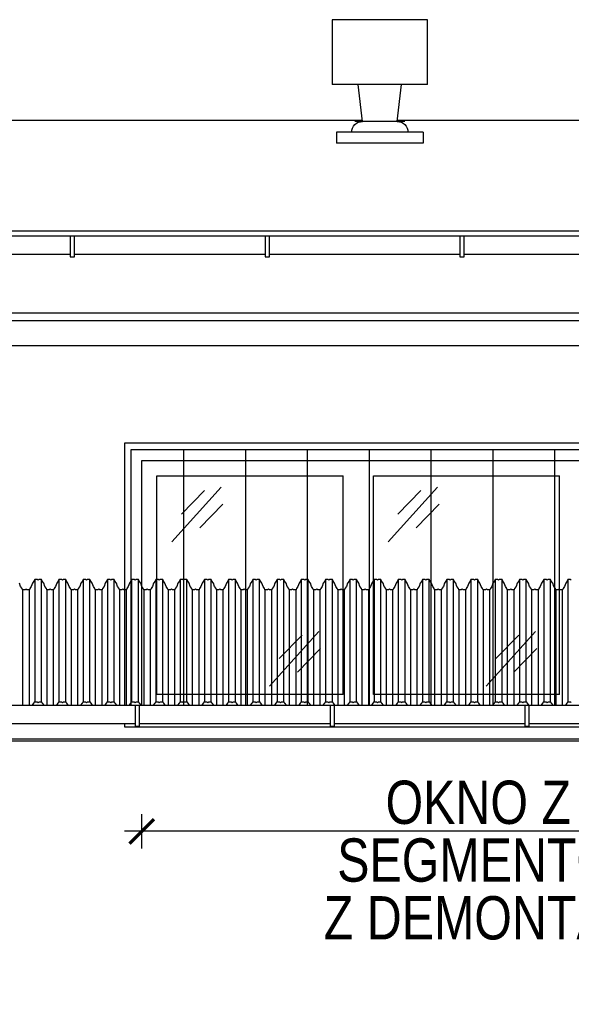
# Model space of a CAD drawing. Header units: millimetres. Extents: x 59331 to 112314, y -16110 to 34390.
# Tile 59 of 198: x 77991 to 78246, y -2291 to -1836. Entities that reach past the tile are written whole.
import ezdxf

# ---------------------------------------------------------------- set-up
doc = ezdxf.new("R2010")
doc.units = ezdxf.units.MM
doc.set_wipeout_variables(frame=1)
doc.layers.get('DEFPOINTS').update_dxf_attribs({"lineweight": 9})
for name, color, linetype in [('_HSA_OPIS', 43, 'Continuous'), ('_HSA_STOLARKA_ZEWNĘTRZNA', 132, 'Continuous'), ('_HSA_WIDOKOWE', 1, 'Continuous'), ('_HSA_WIDOKOWE_CIENKIE', 8, 'Continuous'), ('_HSA_ŚCIANY_CIENKIE', 2, 'Continuous'), ('_HSA_ŚCIANY_DZIAŁOWE', 6, 'Continuous')]:
    doc.layers.add(name, color=color, linetype=linetype)
doc.styles.add('ARIAL_100', font='Arial.ttf', dxfattribs={"width": 0.8, "height": 20})
doc.dimstyles.new('WYM_WEWN_100', dxfattribs={"dimtxt": 20, "dimasz": 2, "dimexe": 10, "dimexo": 0, "dimgap": 4, "dimtad": 1, "dimdec": 1, "dimrnd": 0.1, "dimtxsty": 'ARIAL_100', "dimblk": 'Wym-03', "dimcen": 0, "dimdle": 10, "dimse1": 1, "dimse2": 1, "dimclrt": 256, "dimazin": 2, "dimtfac": 1, "dimtdec": 1, "dimtix": 1, "dimtmove": 2, "dimatfit": 0, "dimfxl": 1, "dimtolj": 1, "dimtzin": 0, "dimarcsym": 0})

# ---------------------------------------------------------------- blocks, each defined once
blk = doc.blocks.new('A$C4fdbd342')
blk.add_wipeout([(-2042.5, 0), (-2042.5, -115), (-1742.5, -115), (-1742.5, 0)])
for p, q in [((-1949.5, -108), (-1949.5, -7)), ((-1935.5, -108), (-1935.5, -7)), ((-1849.5, -108), (-1849.5, -7))]:
    blk.add_line(p, q)
at = {"ltscale": 10}
blk.add_lwpolyline([(-2042.5, 0), (-1742.5, 0), (-1742.5, -115), (-2042.5, -115)], close=True, dxfattribs=at)
for points in [[(-1949.5, -108), (-2035.5, -108), (-2035.5, -7), (-1949.5, -7)], [(-1935.5, -7), (-1849.5, -7)], [(-1849.5, -108), (-1935.5, -108)]]:
    blk.add_lwpolyline(points, dxfattribs=at)
at = {"layer": '_HSA_WIDOKOWE_CIENKIE', "color": 9}
for points in [[(-2028.63, -37.49), (-2005.83, -12.27)], [(-1928.63, -37.49), (-1905.83, -12.27)], [(-2024.15, -24.77), (-2013.52, -13.86)], [(-1924.15, -24.77), (-1913.52, -13.86)], [(-2015.76, -31.01), (-2005.13, -20.1)], [(-1915.76, -31.01), (-1905.13, -20.1)], [(-1983.45, -104.21), (-1960.64, -78.99)], [(-1978.97, -91.49), (-1968.34, -80.58)], [(-1883.45, -104.21), (-1860.64, -78.99)], [(-1878.97, -91.49), (-1868.34, -80.58)], [(-1970.57, -97.73), (-1959.94, -86.82)], [(-1870.57, -97.73), (-1859.94, -86.82)]]:
    blk.add_lwpolyline(points, dxfattribs=at)
blk = doc.blocks.new('A$Ce0804758')
at = {"transparency": 33554687}
h = blk.add_hatch(dxfattribs=at)
h.set_pattern_fill('ANSI31', color=256, scale=9, angle=45)
h.set_pattern_definition([(90, (-1742.75, -128), (-28.575, 0), [])])
h.paths.add_polyline_path([(-3, -3), (-2055.5, -3), (-2055.5, -128), (-3, -128)])
for points in [[(0, 0), (-2058.5, 0), (-2058.5, -131), (0, -131)], [(-3, -3), (-2055.5, -3), (-2055.5, -128), (-3, -128)]]:
    blk.add_lwpolyline(points, close=True)
blk = doc.blocks.new('*U61')
blk.add_wipeout([(0, 8.5), (0, 0), (10264, 0), (10264, 8.5)])
for p, q in [((10264, 8.5), (0, 8.5)), ((10264, 0), (0, 0))]:
    blk.add_line(p, q)
for points in [[(1539.47, -1), (1541.47, -1), (1541.47, 8.5), (1539.47, 8.5)], [(1629.47, -1), (1631.47, -1), (1631.47, 8.5), (1629.47, 8.5)], [(1719.47, -1), (1721.47, -1), (1721.47, 8.5), (1719.47, 8.5)]]:
    blk.add_wipeout(points)
for points in [[(1539.47, -1), (1541.47, -1), (1541.47, 8.5), (1539.47, 8.5)], [(1629.47, -1), (1631.47, -1), (1631.47, 8.5), (1629.47, 8.5)], [(1719.47, -1), (1721.47, -1), (1721.47, 8.5), (1719.47, 8.5)]]:
    blk.add_lwpolyline(points, close=True)
blk = doc.blocks.new('A$Ce0e96bf1')
blk.add_wipeout([(-40, 0), (0, 0), (0, 5), (-7, 5), (-7.01, 5.23), (-7.03, 5.56), (-7.1, 5.99), (-7.18, 6.33), (-7.29, 6.68), (-7.54, 7.26), (-7.74, 7.62), (-8, 8.01), (-8.23, 8.28), (-8.46, 8.54), (-8.73, 8.78), (-8.99, 9), (-9.33, 9.23), (-9.58, 9.38), (-9.94, 9.56), (-10.25, 9.69), (-10.68, 9.82), (-11.05, 9.91), (-11.35, 9.96), (-11.64, 9.99), (-12, 10), (-10, 27), (2, 27), (2, 57), (-42, 57), (-42, 27), (-30, 27), (-28, 10), (-28.21, 10), (-28.9, 9.92), (-29.15, 9.87), (-29.48, 9.77), (-29.81, 9.66), (-30.14, 9.52), (-30.38, 9.4), (-30.86, 9.1), (-31.1, 8.92), (-31.62, 8.44), (-31.76, 8.29), (-32.01, 7.99), (-32.16, 7.77), (-32.36, 7.45), (-32.5, 7.18), (-32.58, 7), (-32.71, 6.67), (-32.79, 6.44), (-32.89, 6.05), (-32.94, 5.8), (-32.98, 5.49), (-32.99, 5.25), (-32.99, 5), (-40, 5)])
for p, q in [((-42, 57), (2, 57)), ((-42, 27), (-42, 57)), ((2, 57), (2, 27)), ((-42, 27), (2, 27)), ((-28, 10), (-30, 27)), ((-12, 10), (-10, 27)), ((-31.54, 10), (-8.46, 10)), ((-40, 5), (0, 5)), ((-40, 5), (-40, 0)), ((0, 5), (0, 0)), ((-40, 0), (0, 0))]:
    blk.add_line(p, q)
for centre, start, end in [((-28, 5), 90, 180), ((-12, 5), 0, 90)]:
    blk.add_arc(centre, 5, start, end)
blk = doc.blocks.new('DASZEK')
for points in [[(1812.33, 67.88), (1811.87, 68.18), (1810.75, 68.18), (1810.41, 67.44), (1809.73, 66.6), (1809.2, 65.07), (1808.51, 64.11), (1808.3, 63.41), (1807.19, 63.41), (1806.73, 63.7), (1806.27, 63.41), (1805.16, 63.41), (1804.95, 64.11), (1804.26, 65.07), (1803.73, 66.6), (1803.05, 67.44), (1802.7, 68.18), (1801.59, 68.18), (1801.13, 67.88), (1800.67, 68.18), (1799.56, 68.18), (1799.21, 67.44), (1798.53, 66.6), (1798, 65.07), (1797.31, 64.11), (1797.1, 63.41), (1795.99, 63.41), (1795.53, 63.7), (1795.07, 63.41), (1793.96, 63.41), (1793.75, 64.11), (1793.06, 65.07), (1792.53, 66.6), (1791.85, 67.44), (1791.5, 68.18), (1790.39, 68.18), (1789.93, 67.88), (1789.47, 68.18), (1788.36, 68.18), (1788.01, 67.44), (1787.33, 66.6), (1786.8, 65.07), (1786.11, 64.11), (1785.9, 63.41), (1784.79, 63.41), (1784.33, 63.7), (1783.87, 63.41), (1782.76, 63.41), (1782.55, 64.11), (1781.86, 65.07), (1781.33, 66.6), (1780.65, 67.44), (1780.3, 68.18), (1779.19, 68.18), (1778.73, 67.88), (1778.27, 68.18), (1777.16, 68.18), (1776.81, 67.44), (1776.13, 66.6), (1775.6, 65.07), (1774.91, 64.11), (1774.7, 63.41), (1773.59, 63.41), (1773.13, 63.7), (1772.67, 63.41), (1771.56, 63.41), (1771.35, 64.11), (1770.66, 65.07), (1770.13, 66.6), (1769.45, 67.44), (1769.11, 68.18), (1767.99, 68.18), (1767.53, 67.88), (1767.08, 68.18), (1765.96, 68.18), (1765.61, 67.44), (1764.93, 66.6), (1764.4, 65.07), (1763.71, 64.11), (1763.51, 63.41), (1762.39, 63.41), (1761.93, 63.7), (1761.48, 63.41), (1760.36, 63.41), (1760.16, 64.11), (1759.47, 65.07), (1758.94, 66.6), (1758.26, 67.44), (1757.91, 68.18), (1756.79, 68.18), (1756.34, 67.88), (1755.88, 68.18), (1754.76, 68.18), (1754.41, 67.44), (1753.73, 66.6), (1753.2, 65.07), (1752.51, 64.11), (1752.31, 63.41), (1751.19, 63.41), (1750.74, 63.7), (1750.28, 63.41), (1749.16, 63.41), (1748.96, 64.11), (1748.27, 65.07), (1747.74, 66.6), (1747.06, 67.44), (1746.71, 68.18), (1745.6, 68.18), (1745.14, 67.88), (1744.68, 68.18), (1743.56, 68.18), (1743.22, 67.44), (1742.54, 66.6), (1742.01, 65.07), (1741.32, 64.11), (1741.11, 63.41), (1740, 63.41), (1739.54, 63.7), (1739.08, 63.41), (1737.97, 63.41), (1737.76, 64.11), (1737.07, 65.07), (1736.54, 66.6), (1735.86, 67.44), (1735.51, 68.18), (1734.4, 68.18), (1733.94, 67.88), (1733.48, 68.18), (1732.37, 68.18), (1732.02, 67.44), (1731.34, 66.6), (1730.81, 65.07), (1730.12, 64.11), (1729.91, 63.41), (1728.8, 63.41), (1728.34, 63.7), (1727.88, 63.41), (1726.77, 63.41), (1726.56, 64.11), (1725.87, 65.07), (1725.34, 66.6), (1724.66, 67.44), (1724.31, 68.18), (1723.2, 68.18), (1722.74, 67.88), (1722.28, 68.18), (1721.17, 68.18), (1720.82, 67.44), (1720.14, 66.6), (1719.61, 65.07), (1718.92, 64.11), (1718.71, 63.41), (1717.6, 63.41), (1717.14, 63.7), (1716.68, 63.41), (1715.57, 63.41), (1715.36, 64.11), (1714.67, 65.07), (1714.14, 66.6), (1713.46, 67.44), (1713.11, 68.18), (1712, 68.18), (1711.54, 67.88), (1711.08, 68.18), (1709.97, 68.18), (1709.62, 67.44), (1708.94, 66.6), (1708.41, 65.07), (1707.72, 64.11), (1707.51, 63.41), (1706.4, 63.41), (1705.94, 63.7), (1705.48, 63.41), (1704.37, 63.41), (1704.16, 64.11), (1703.47, 65.07), (1702.94, 66.6), (1702.26, 67.44), (1701.92, 68.18), (1700.8, 68.18), (1700.34, 67.88), (1699.89, 68.18), (1698.77, 68.18), (1698.42, 67.44), (1697.74, 66.6), (1697.21, 65.07), (1696.52, 64.11), (1696.32, 63.41), (1695.2, 63.41), (1694.74, 63.7), (1694.29, 63.41), (1693.17, 63.41), (1692.97, 64.11), (1692.28, 65.07), (1691.75, 66.6), (1691.07, 67.44), (1690.72, 68.18), (1689.6, 68.18), (1689.15, 67.88), (1688.69, 68.18), (1687.57, 68.18), (1687.22, 67.44), (1686.54, 66.6), (1686.01, 65.07), (1685.32, 64.11), (1685.12, 63.41), (1684, 63.41), (1683.55, 63.7), (1683.09, 63.41), (1681.97, 63.41), (1681.77, 64.11), (1681.08, 65.07), (1680.55, 66.6), (1679.87, 67.44), (1679.52, 68.18), (1678.41, 68.18), (1677.95, 67.88), (1677.49, 68.18), (1676.37, 68.18), (1676.03, 67.44), (1675.35, 66.6), (1674.82, 65.07), (1674.13, 64.11), (1673.92, 63.41), (1672.81, 63.41), (1672.35, 63.7), (1671.89, 63.41), (1670.78, 63.41), (1670.57, 64.11), (1669.88, 65.07), (1669.35, 66.6), (1668.67, 67.44), (1668.32, 68.18), (1667.21, 68.18), (1666.75, 67.88), (1666.29, 68.18), (1665.18, 68.18), (1664.83, 67.44), (1664.15, 66.6), (1663.62, 65.07), (1662.93, 64.11), (1662.72, 63.41), (1661.61, 63.41), (1661.15, 63.7), (1660.69, 63.41), (1659.58, 63.41), (1659.37, 64.11), (1658.68, 65.07), (1658.15, 66.6), (1657.47, 67.44), (1657.12, 68.18), (1656.01, 68.18), (1655.55, 67.88), (1655.09, 68.18), (1653.98, 68.18), (1653.63, 67.44), (1652.95, 66.6), (1652.42, 65.07), (1651.73, 64.11), (1651.52, 63.41), (1650.41, 63.41), (1649.95, 63.7), (1649.49, 63.41), (1648.38, 63.41), (1648.17, 64.11), (1647.48, 65.07), (1646.95, 66.6), (1646.27, 67.44), (1645.92, 68.18), (1644.81, 68.18), (1644.35, 67.88), (1643.89, 68.18), (1642.78, 68.18), (1642.43, 67.44), (1641.75, 66.6), (1641.22, 65.07), (1640.53, 64.11), (1640.32, 63.41), (1639.21, 63.41), (1638.75, 63.7), (1638.29, 63.41), (1637.18, 63.41), (1636.97, 64.11), (1636.28, 65.07), (1635.76, 66.6), (1635.07, 67.44), (1634.73, 68.18), (1633.61, 68.18), (1633.15, 67.88), (1632.7, 68.18), (1631.58, 68.18), (1631.23, 67.44), (1630.55, 66.6), (1630.02, 65.07), (1629.33, 64.11), (1629.13, 63.41), (1628.01, 63.41), (1627.55, 63.7), (1627.1, 63.41), (1625.98, 63.41), (1625.78, 64.11), (1625.09, 65.07), (1624.56, 66.6), (1623.88, 67.44), (1623.53, 68.18), (1622.41, 68.18), (1621.96, 67.88), (1621.5, 68.18), (1620.38, 68.18), (1620.03, 67.44), (1619.35, 66.6), (1618.82, 65.07), (1618.13, 64.11), (1617.93, 63.41), (1616.81, 63.41), (1616.36, 63.7), (1615.9, 63.41), (1614.78, 63.41), (1614.58, 64.11), (1613.89, 65.07), (1613.36, 66.6), (1612.68, 67.44), (1612.33, 68.18), (1611.22, 68.18), (1610.76, 67.88), (1610.3, 68.18), (1609.18, 68.18), (1608.84, 67.44), (1608.16, 66.6), (1607.63, 65.07), (1606.94, 64.11), (1606.73, 63.41), (1605.62, 63.41), (1605.16, 63.7), (1604.7, 63.41), (1603.59, 63.41), (1603.38, 64.11), (1602.69, 65.07), (1602.16, 66.6), (1601.48, 67.44), (1601.13, 68.18), (1600.02, 68.18), (1599.56, 67.88), (1599.1, 68.18), (1597.99, 68.18), (1597.64, 67.44), (1596.96, 66.6), (1596.43, 65.07), (1595.74, 64.11), (1595.53, 63.41), (1594.42, 63.41), (1593.96, 63.7), (1593.5, 63.41), (1592.39, 63.41), (1592.18, 64.11), (1591.49, 65.07), (1590.96, 66.6), (1590.28, 67.44), (1589.93, 68.18), (1588.82, 68.18), (1588.36, 67.88), (1587.9, 68.18), (1586.79, 68.18), (1586.44, 67.44), (1585.76, 66.6), (1585.23, 65.07), (1584.54, 64.11), (1584.33, 63.41), (1583.22, 63.41), (1582.76, 63.7), (1582.3, 63.41), (1581.19, 63.41), (1580.98, 64.11), (1580.29, 65.07), (1579.76, 66.6), (1579.08, 67.44), (1578.73, 68.18), (1577.62, 68.18), (1577.16, 67.88), (1576.7, 68.18), (1575.59, 68.18), (1575.24, 67.44), (1574.56, 66.6), (1574.03, 65.07), (1573.34, 64.11), (1573.13, 63.41), (1572.02, 63.41), (1571.56, 63.7), (1571.1, 63.41), (1569.99, 63.41), (1569.78, 64.11), (1569.09, 65.07), (1568.57, 66.6), (1567.88, 67.44), (1567.54, 68.18), (1566.42, 68.18), (1565.96, 67.88), (1565.51, 68.18), (1564.39, 68.18), (1564.04, 67.44), (1563.36, 66.6), (1562.83, 65.07), (1562.14, 64.11), (1561.94, 63.41), (1560.82, 63.41), (1560.36, 63.7), (1559.91, 63.41), (1558.79, 63.41), (1558.59, 64.11), (1557.9, 65.07), (1557.37, 66.6)], [(1557.37, 10.22), (1557.9, 8.69), (1558.59, 7.73), (1558.79, 7.03), (1559.91, 7.03), (1560.36, 7.32), (1560.82, 7.03), (1561.94, 7.03), (1562.14, 7.73), (1562.83, 8.69), (1563.36, 10.22), (1564.04, 11.06), (1564.39, 11.8), (1565.51, 11.8), (1565.96, 11.5), (1566.42, 11.8), (1567.54, 11.8), (1567.88, 11.06), (1568.57, 10.22), (1569.09, 8.69), (1569.78, 7.73), (1569.99, 7.03), (1571.1, 7.03), (1571.56, 7.32), (1572.02, 7.03), (1573.13, 7.03), (1573.34, 7.73), (1574.03, 8.69), (1574.56, 10.22), (1575.24, 11.06), (1575.59, 11.8), (1576.7, 11.8), (1577.16, 11.5), (1577.62, 11.8), (1578.73, 11.8), (1579.08, 11.06), (1579.76, 10.22), (1580.29, 8.69), (1580.98, 7.73), (1581.19, 7.03), (1582.3, 7.03), (1582.76, 7.32), (1583.22, 7.03), (1584.33, 7.03), (1584.54, 7.73), (1585.23, 8.69), (1585.76, 10.22), (1586.44, 11.06), (1586.79, 11.8), (1587.9, 11.8), (1588.36, 11.5), (1588.82, 11.8), (1589.93, 11.8), (1590.28, 11.06), (1590.96, 10.22), (1591.49, 8.69), (1592.18, 7.73), (1592.39, 7.03), (1593.5, 7.03), (1593.96, 7.32), (1594.42, 7.03), (1595.53, 7.03), (1595.74, 7.73), (1596.43, 8.69), (1596.96, 10.22), (1597.64, 11.06), (1597.99, 11.8), (1599.1, 11.8), (1599.56, 11.5), (1600.02, 11.8), (1601.13, 11.8), (1601.48, 11.06), (1602.16, 10.22), (1602.69, 8.69), (1603.38, 7.73), (1603.59, 7.03), (1604.7, 7.03), (1605.16, 7.32), (1605.62, 7.03), (1606.73, 7.03), (1606.94, 7.73), (1607.63, 8.69), (1608.16, 10.22), (1608.84, 11.06), (1609.18, 11.8), (1610.3, 11.8), (1610.76, 11.5), (1611.22, 11.8), (1612.33, 11.8), (1612.68, 11.06), (1613.36, 10.22), (1613.89, 8.69), (1614.58, 7.73), (1614.78, 7.03), (1615.9, 7.03), (1616.36, 7.32), (1616.81, 7.03), (1617.93, 7.03), (1618.13, 7.73), (1618.82, 8.69), (1619.35, 10.22), (1620.03, 11.06), (1620.38, 11.8), (1621.5, 11.8), (1621.96, 11.5), (1622.41, 11.8), (1623.53, 11.8), (1623.88, 11.06), (1624.56, 10.22), (1625.09, 8.69), (1625.78, 7.73), (1625.98, 7.03), (1627.1, 7.03), (1627.55, 7.32), (1628.01, 7.03), (1629.13, 7.03), (1629.33, 7.73), (1630.02, 8.69), (1630.55, 10.22), (1631.23, 11.06), (1631.58, 11.8), (1632.7, 11.8), (1633.15, 11.5), (1633.61, 11.8), (1634.73, 11.8), (1635.07, 11.06), (1635.76, 10.22), (1636.28, 8.69), (1636.97, 7.73), (1637.18, 7.03), (1638.29, 7.03), (1638.75, 7.32), (1639.21, 7.03), (1640.32, 7.03), (1640.53, 7.73), (1641.22, 8.69), (1641.75, 10.22), (1642.43, 11.06), (1642.78, 11.8), (1643.89, 11.8), (1644.35, 11.5), (1644.81, 11.8), (1645.92, 11.8), (1646.27, 11.06), (1646.95, 10.22), (1647.48, 8.69), (1648.17, 7.73), (1648.38, 7.03), (1649.49, 7.03), (1649.95, 7.32), (1650.41, 7.03), (1651.52, 7.03), (1651.73, 7.73), (1652.42, 8.69), (1652.95, 10.22), (1653.63, 11.06), (1653.98, 11.8), (1655.09, 11.8), (1655.55, 11.5), (1656.01, 11.8), (1657.12, 11.8), (1657.47, 11.06), (1658.15, 10.22), (1658.68, 8.69), (1659.37, 7.73), (1659.58, 7.03), (1660.69, 7.03), (1661.15, 7.32), (1661.61, 7.03), (1662.72, 7.03), (1662.93, 7.73), (1663.62, 8.69), (1664.15, 10.22), (1664.83, 11.06), (1665.18, 11.8), (1666.29, 11.8), (1666.75, 11.5), (1667.21, 11.8), (1668.32, 11.8), (1668.67, 11.06), (1669.35, 10.22), (1669.88, 8.69), (1670.57, 7.73), (1670.78, 7.03), (1671.89, 7.03), (1672.35, 7.32), (1672.81, 7.03), (1673.92, 7.03), (1674.13, 7.73), (1674.82, 8.69), (1675.35, 10.22), (1676.03, 11.06), (1676.37, 11.8), (1677.49, 11.8), (1677.95, 11.5), (1678.41, 11.8), (1679.52, 11.8), (1679.87, 11.06), (1680.55, 10.22), (1681.08, 8.69), (1681.77, 7.73), (1681.97, 7.03), (1683.09, 7.03), (1683.55, 7.32), (1684, 7.03), (1685.12, 7.03), (1685.32, 7.73), (1686.01, 8.69), (1686.54, 10.22), (1687.22, 11.06), (1687.57, 11.8), (1688.69, 11.8), (1689.15, 11.5), (1689.6, 11.8), (1690.72, 11.8), (1691.07, 11.06), (1691.75, 10.22), (1692.28, 8.69), (1692.97, 7.73), (1693.17, 7.03), (1694.29, 7.03), (1694.74, 7.32), (1695.2, 7.03), (1696.32, 7.03), (1696.52, 7.73), (1697.21, 8.69), (1697.74, 10.22), (1698.42, 11.06), (1698.77, 11.8), (1699.89, 11.8), (1700.34, 11.5), (1700.8, 11.8), (1701.92, 11.8), (1702.26, 11.06), (1702.94, 10.22), (1703.47, 8.69), (1704.16, 7.73), (1704.37, 7.03), (1705.48, 7.03), (1705.94, 7.32), (1706.4, 7.03), (1707.51, 7.03), (1707.72, 7.73), (1708.41, 8.69), (1708.94, 10.22), (1709.62, 11.06), (1709.97, 11.8), (1711.08, 11.8), (1711.54, 11.5), (1712, 11.8), (1713.11, 11.8), (1713.46, 11.06), (1714.14, 10.22), (1714.67, 8.69), (1715.36, 7.73), (1715.57, 7.03), (1716.68, 7.03), (1717.14, 7.32), (1717.6, 7.03), (1718.71, 7.03), (1718.92, 7.73), (1719.61, 8.69), (1720.14, 10.22), (1720.82, 11.06), (1721.17, 11.8), (1722.28, 11.8), (1722.74, 11.5), (1723.2, 11.8), (1724.31, 11.8), (1724.66, 11.06), (1725.34, 10.22), (1725.87, 8.69), (1726.56, 7.73), (1726.77, 7.03), (1727.88, 7.03), (1728.34, 7.32), (1728.8, 7.03), (1729.91, 7.03), (1730.12, 7.73), (1730.81, 8.69), (1731.34, 10.22), (1732.02, 11.06), (1732.37, 11.8), (1733.48, 11.8), (1733.94, 11.5), (1734.4, 11.8), (1735.51, 11.8), (1735.86, 11.06), (1736.54, 10.22), (1737.07, 8.69), (1737.76, 7.73), (1737.97, 7.03), (1739.08, 7.03), (1739.54, 7.32), (1740, 7.03), (1741.11, 7.03), (1741.32, 7.73), (1742.01, 8.69), (1742.54, 10.22), (1743.22, 11.06), (1743.56, 11.8), (1744.68, 11.8), (1745.14, 11.5), (1745.6, 11.8), (1746.71, 11.8), (1747.06, 11.06), (1747.74, 10.22), (1748.27, 8.69), (1748.96, 7.73), (1749.16, 7.03), (1750.28, 7.03), (1750.74, 7.32), (1751.19, 7.03), (1752.31, 7.03), (1752.51, 7.73), (1753.2, 8.69), (1753.73, 10.22), (1754.41, 11.06), (1754.76, 11.8), (1755.88, 11.8), (1756.34, 11.5), (1756.79, 11.8), (1757.91, 11.8), (1758.26, 11.06), (1758.94, 10.22), (1759.47, 8.69), (1760.16, 7.73), (1760.36, 7.03), (1761.48, 7.03), (1761.93, 7.32), (1762.39, 7.03), (1763.51, 7.03), (1763.71, 7.73), (1764.4, 8.69), (1764.93, 10.22), (1765.61, 11.06), (1765.96, 11.8), (1767.08, 11.8), (1767.53, 11.5), (1767.99, 11.8), (1769.11, 11.8), (1769.45, 11.06), (1770.13, 10.22), (1770.66, 8.69), (1771.35, 7.73), (1771.56, 7.03), (1772.67, 7.03), (1773.13, 7.32), (1773.59, 7.03), (1774.7, 7.03), (1774.91, 7.73), (1775.6, 8.69), (1776.13, 10.22), (1776.81, 11.06), (1777.16, 11.8), (1778.27, 11.8), (1778.73, 11.5), (1779.19, 11.8), (1780.3, 11.8), (1780.65, 11.06), (1781.33, 10.22), (1781.86, 8.69), (1782.55, 7.73), (1782.76, 7.03), (1783.87, 7.03), (1784.33, 7.32), (1784.79, 7.03), (1785.9, 7.03), (1786.11, 7.73), (1786.8, 8.69), (1787.33, 10.22), (1788.01, 11.06), (1788.36, 11.8), (1789.47, 11.8), (1789.93, 11.5), (1790.39, 11.8), (1791.5, 11.8), (1791.85, 11.06), (1792.53, 10.22), (1793.06, 8.69), (1793.75, 7.73), (1793.96, 7.03), (1795.07, 7.03), (1795.53, 7.32), (1795.99, 7.03), (1797.1, 7.03), (1797.31, 7.73), (1798, 8.69), (1798.53, 10.22), (1799.21, 11.06), (1799.56, 11.8), (1800.67, 11.8), (1801.13, 11.5), (1801.59, 11.8), (1802.7, 11.8), (1803.05, 11.06), (1803.73, 10.22), (1804.26, 8.69), (1804.95, 7.73), (1805.16, 7.03), (1806.27, 7.03), (1806.73, 7.32), (1807.19, 7.03), (1808.3, 7.03), (1808.51, 7.73), (1809.2, 8.69), (1809.73, 10.22), (1810.41, 11.06), (1810.75, 11.8), (1811.87, 11.8), (1812.33, 11.5)]]:
    blk.add_lwpolyline(points)
at = {"layer": '_HSA_WIDOKOWE_CIENKIE'}
for p, q in [((1564.39, 68.18), (1564.39, 11.8)), ((1567.54, 11.8), (1567.54, 68.18)), ((1575.59, 68.18), (1575.59, 11.8)), ((1578.73, 11.8), (1578.73, 68.18)), ((1586.79, 68.18), (1586.79, 11.8)), ((1589.93, 11.8), (1589.93, 68.18)), ((1597.99, 68.18), (1597.99, 11.8)), ((1601.13, 11.8), (1601.13, 68.18)), ((1609.18, 68.18), (1609.18, 11.8)), ((1612.33, 11.8), (1612.33, 68.18)), ((1620.38, 68.18), (1620.38, 11.8)), ((1623.53, 11.8), (1623.53, 68.18)), ((1631.58, 68.18), (1631.58, 11.8)), ((1634.73, 11.8), (1634.73, 68.18)), ((1642.78, 68.18), (1642.78, 11.8)), ((1645.92, 11.8), (1645.92, 68.18)), ((1653.98, 68.18), (1653.98, 11.8)), ((1657.12, 11.8), (1657.12, 68.18)), ((1665.18, 68.18), (1665.18, 11.8)), ((1668.32, 11.8), (1668.32, 68.18)), ((1676.37, 68.18), (1676.37, 11.8)), ((1679.52, 11.8), (1679.52, 68.18)), ((1687.57, 68.18), (1687.57, 11.8)), ((1690.72, 11.8), (1690.72, 68.18)), ((1698.77, 68.18), (1698.77, 11.8)), ((1701.92, 11.8), (1701.92, 68.18)), ((1709.97, 68.18), (1709.97, 11.8)), ((1713.11, 11.8), (1713.11, 68.18)), ((1721.17, 68.18), (1721.17, 11.8)), ((1724.31, 11.8), (1724.31, 68.18)), ((1732.37, 68.18), (1732.37, 11.8)), ((1735.51, 11.8), (1735.51, 68.18)), ((1743.56, 68.18), (1743.56, 11.8)), ((1746.71, 11.8), (1746.71, 68.18)), ((1754.76, 68.18), (1754.76, 11.8)), ((1757.91, 11.8), (1757.91, 68.18)), ((1765.96, 68.18), (1765.96, 11.8)), ((1769.11, 11.8), (1769.11, 68.18)), ((1777.16, 68.18), (1777.16, 11.8)), ((1780.3, 11.8), (1780.3, 68.18)), ((1788.36, 68.18), (1788.36, 11.8)), ((1791.5, 11.8), (1791.5, 68.18)), ((1799.56, 68.18), (1799.56, 11.8)), ((1802.7, 11.8), (1802.7, 68.18)), ((1810.75, 68.18), (1810.75, 11.8)), ((1558.79, 63.41), (1558.79, 7.03)), ((1561.94, 7.03), (1561.94, 63.41)), ((1569.99, 63.41), (1569.99, 7.03)), ((1573.13, 7.03), (1573.13, 63.41)), ((1581.19, 63.41), (1581.19, 7.03)), ((1584.33, 7.03), (1584.33, 63.41)), ((1592.39, 63.41), (1592.39, 7.03)), ((1595.53, 7.03), (1595.53, 63.41)), ((1603.59, 63.41), (1603.59, 7.03)), ((1606.73, 7.03), (1606.73, 63.41)), ((1614.78, 63.41), (1614.78, 7.03)), ((1617.93, 7.03), (1617.93, 63.41)), ((1625.98, 63.41), (1625.98, 7.03)), ((1629.13, 7.03), (1629.13, 63.41)), ((1637.18, 63.41), (1637.18, 7.03)), ((1640.32, 7.03), (1640.32, 63.41)), ((1648.38, 63.41), (1648.38, 7.03)), ((1651.52, 7.03), (1651.52, 63.41)), ((1659.58, 63.41), (1659.58, 7.03)), ((1662.72, 7.03), (1662.72, 63.41)), ((1670.78, 63.41), (1670.78, 7.03)), ((1673.92, 7.03), (1673.92, 63.41)), ((1681.97, 63.41), (1681.97, 7.03)), ((1685.12, 7.03), (1685.12, 63.41)), ((1693.17, 63.41), (1693.17, 7.03)), ((1696.32, 7.03), (1696.32, 63.41)), ((1704.37, 63.41), (1704.37, 7.03)), ((1707.51, 7.03), (1707.51, 63.41)), ((1715.57, 63.41), (1715.57, 7.03)), ((1718.71, 7.03), (1718.71, 63.41)), ((1726.77, 63.41), (1726.77, 7.03)), ((1729.91, 7.03), (1729.91, 63.41)), ((1737.97, 63.41), (1737.97, 7.03)), ((1741.11, 7.03), (1741.11, 63.41)), ((1749.16, 63.41), (1749.16, 7.03)), ((1752.31, 7.03), (1752.31, 63.41)), ((1760.36, 63.41), (1760.36, 7.03)), ((1763.51, 7.03), (1763.51, 63.41)), ((1771.56, 63.41), (1771.56, 7.03)), ((1774.7, 7.03), (1774.7, 63.41)), ((1782.76, 63.41), (1782.76, 7.03)), ((1785.9, 7.03), (1785.9, 63.41)), ((1793.96, 63.41), (1793.96, 7.03)), ((1797.1, 7.03), (1797.1, 63.41)), ((1805.16, 63.41), (1805.16, 7.03)), ((1808.3, 7.03), (1808.3, 63.41))]:
    blk.add_line(p, q, dxfattribs=at)
blk = doc.blocks.new('*U345')
blk.add_wipeout([(0, 8.5), (0, 0), (10234, 0), (10234, 8.5)])
for p, q in [((10234, 8.5), (0, 8.5)), ((10234, 0), (0, 0))]:
    blk.add_line(p, q)
for points in [[(1539.47, -1), (1541.47, -1), (1541.47, 8.5), (1539.47, 8.5)], [(1629.47, -1), (1631.47, -1), (1631.47, 8.5), (1629.47, 8.5)], [(1719.47, -1), (1721.47, -1), (1721.47, 8.5), (1719.47, 8.5)]]:
    blk.add_wipeout(points)
for points in [[(1539.47, -1), (1541.47, -1), (1541.47, 8.5), (1539.47, 8.5)], [(1629.47, -1), (1631.47, -1), (1631.47, 8.5), (1629.47, 8.5)], [(1719.47, -1), (1721.47, -1), (1721.47, 8.5), (1719.47, 8.5)]]:
    blk.add_lwpolyline(points, close=True)
blk = doc.blocks.new('Wym-03')
for p, q in [((0, 4), (0, -4)), ((-4, 0), (4, 0))]:
    blk.add_line(p, q)
blk.add_lwpolyline([(-2.83, -2.83, 0.8, 0.8, 0), (2.83, 2.83, 0.05, 0.05, 0)], format="xyseb")
blk = doc.blocks.new('*D1015')
at = {"layer": '_HSA_OPIS', "color": 0, "lineweight": -2, "transparency": 16777216}
blk.add_line((78345.83, -2210.92), (78049.83, -2210.92), dxfattribs=at)
at = {"layer": 'DEFPOINTS', "color": 0, "transparency": 16777216}
for p in [(78047.83, -2153.16), (78347.83, -2153.16), (78047.83, -2210.92)]:
    blk.add_point(p, dxfattribs=at)
at = {"layer": '_HSA_OPIS', "color": 0, "lineweight": -2, "transparency": 16777216, "xscale": 2, "yscale": 2, "zscale": 2, "rotation": 180}
blk.add_blockref('Wym-03', (78047.83, -2210.92), dxfattribs=at)
at = {"layer": '_HSA_OPIS', "color": 0, "lineweight": -2, "transparency": 16777216, "xscale": 2, "yscale": 2, "zscale": 2}
blk.add_blockref('Wym-03', (78347.83, -2210.92), dxfattribs=at)

msp = doc.modelspace()

# ---------------------------------------------------------------- linework, layer by layer
at = {"layer": '_HSA_WIDOKOWE_CIENKIE', "ltscale": 10}
msp.add_line((86765.83, -1882.61), (76475.33, -1882.61), dxfattribs=at)
at = {"layer": '_HSA_WIDOKOWE_CIENKIE'}
for p, q in [((86739.33, -2168.4), (76505.33, -2168.4)), ((86739.33, -2169.25), (76505.33, -2169.25))]:
    msp.add_line(p, q, dxfattribs=at)
at = {"layer": '_HSA_ŚCIANY_CIENKIE', "ltscale": 10}
for p, q in [((86739.33, -1933.82), (76475.33, -1933.82)), ((86739.33, -1971.69), (76475.33, -1971.69))]:
    msp.add_line(p, q, dxfattribs=at)
at = {"layer": '_HSA_ŚCIANY_DZIAŁOWE', "ltscale": 10}
for p, q in [((86739.33, -1975.14), (76475.33, -1975.14)), ((86739.33, -1986.69), (76475.33, -1986.69))]:
    msp.add_line(p, q, dxfattribs=at)

# ---------------------------------------------------------------- block references
at = {"layer": '_HSA_STOLARKA_ZEWNĘTRZNA', "ltscale": 10}
msp.add_blockref('A$C4fdbd342', (80090.33, -2039.69), dxfattribs=at)

# ---------------------------------------------------------------- texts
at = {"layer": '_HSA_OPIS', "insert": (78123.87, -2187.51), "char_height": 20, "attachment_point": 1, "line_spacing_factor": 0.8, "style": 'ARIAL_100'}
msp.add_mtext_dynamic_manual_height_columns('\\A1;\\pxqc;OKNO Z 3 SEGMENTÓW\\PZ DEMONTAŻU', width=177.4624, gutter_width=12.5, heights=[0], dxfattribs=at)

# ---------------------------------------------------------------- next in the draw order: block references
at = {"layer": '_HSA_WIDOKOWE'}
msp.add_blockref('*U61', (76475.33, -1944.56), dxfattribs=at)
at = {"layer": '_HSA_WIDOKOWE', "ltscale": 10}
msp.add_blockref('DASZEK', (76433.95, -2162.86), dxfattribs=at)
at = {"layer": '_HSA_WIDOKOWE_CIENKIE', "ltscale": 10, "xscale": -1}
msp.add_blockref('A$Ce0e96bf1', (78137.81, -1893.11), dxfattribs=at)
at = {"layer": '_HSA_WIDOKOWE_CIENKIE', "ltscale": 10}
msp.add_blockref('A$Ce0804758', (80098.33, -2031.69), dxfattribs=at)

# ---------------------------------------------------------------- next in the draw order: block references
at = {"layer": '_HSA_WIDOKOWE'}
msp.add_blockref('*U345', (76505.33, -2161.31), dxfattribs=at)

# ---------------------------------------------------------------- next in the draw order: dimensions: what is measured, and where the dimension line sits
at = {"layer": '_HSA_OPIS'}
dim = msp.add_aligned_dim(p1=(78347.83, -2153.16), p2=(78047.83, -2153.16), distance=57.76, text=' ', dimstyle='WYM_WEWN_100', dxfattribs=at)
dim.commit()
dim.dimension.update_dxf_attribs({"geometry": '*D1015', "text_midpoint": (78197.83, -2210.92)})

doc.saveas('drawing.dxf')
